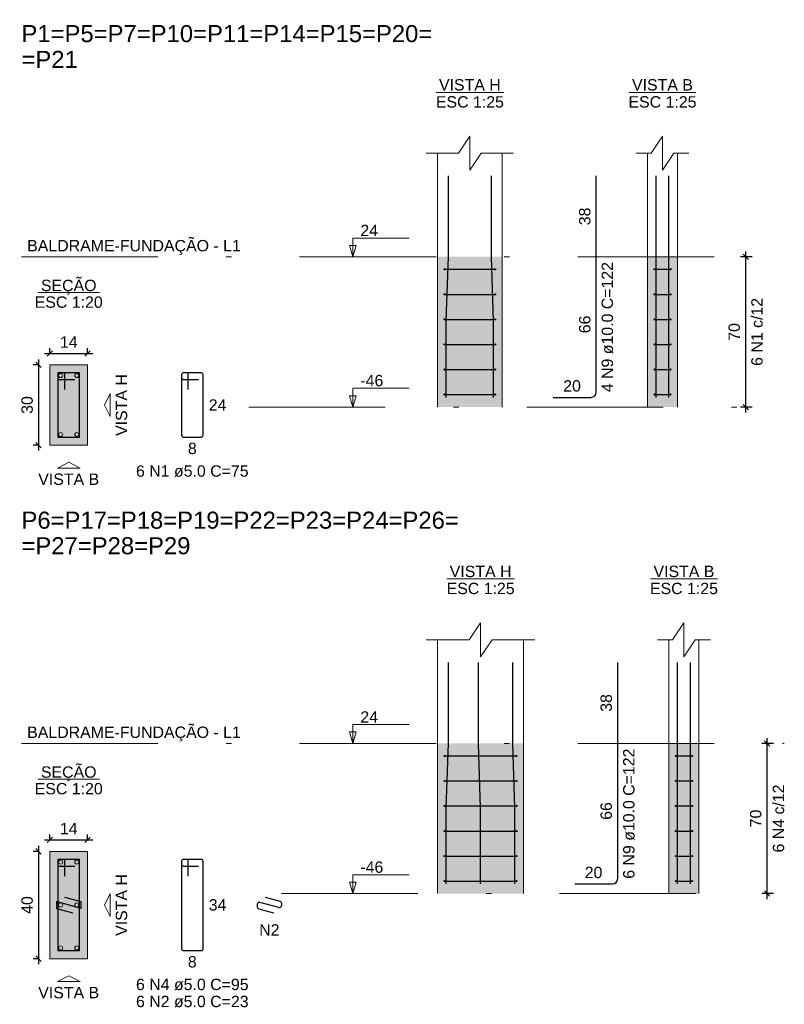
# Model space of a CAD drawing. Header units: millimetres. Extents: x 1434 to 2277, y -793 to -278.
# Tile 50 of 111: x 1610 to 1624, y -404 to -386. Entities that reach past the tile are written whole.
import ezdxf

# ---------------------------------------------------------------- set-up
doc = ezdxf.new("R2010")
doc.units = ezdxf.units.MM
doc.linetypes.add('DASHDOT', pattern=[25.4, 12.7, -6.35, 0, -6.35])
for name, color, linetype, lineweight in [('Descrição da armadura', 7, 'Continuous', 5), ('DT-Barras na forma', 1, 'Continuous', 30), ('DT-Barras no corte', 5, 'Continuous', 5), ('DT-Barras rebatidas', 1, 'Continuous', 30), ('DT-Cotas', 9, 'Continuous', 5), ('DT-Estribos na forma', 1, 'Continuous', 30), ('DT-Forma', 5, 'Continuous', 5), ('DT-Hachura seção pilares', 252, 'Continuous', 5), ('DT-Hachura vista pilares', 252, 'Continuous', 5), ('DT-Pontilhado', 9, 'DASHDOT', 5), ('DT-Textos', 7, 'Continuous', 5), ('DT-Título', 250, 'Continuous', 20), ('Textos armaduras', 7, 'Continuous', 5)]:
    doc.layers.add(name, color=color, linetype=linetype, lineweight=lineweight)
doc.styles.add('ARIAL', font='arial.ttf')
doc.styles.get("Standard").update_dxf_attribs({"font": 'arial.ttf'})
doc.dimstyles.new('UM_20.000000', dxfattribs={"dimtxt": 0.18, "dimasz": 0.1, "dimexe": 0.1, "dimexo": 0.2, "dimgap": 0, "dimtad": 1, "dimtih": 1, "dimtoh": 1, "dimdec": 1, "dimlfac": 20, "dimzin": 0, "dimdsep": 46, "dimtxsty": 'Standard', "dimcen": 0.09, "dimdle": 0.1, "dimadec": 1, "dimazin": 2, "dimtfac": 1, "dimtdec": 4, "dimtofl": 0, "dimtmove": 0, "dimatfit": 3, "dimfxl": 1, "dimtolj": 1, "dimarcsym": 0})
doc.dimstyles.new('UM_25.000000', dxfattribs={"dimtxt": 0.18, "dimasz": 0.1, "dimexe": 0.1, "dimexo": 0.2, "dimgap": 0, "dimtad": 1, "dimtih": 1, "dimtoh": 1, "dimdec": 1, "dimlfac": 25, "dimzin": 0, "dimdsep": 46, "dimtxsty": 'Standard', "dimcen": 0.09, "dimdle": 0.1, "dimadec": 1, "dimazin": 2, "dimtfac": 1, "dimtdec": 4, "dimtofl": 0, "dimtmove": 0, "dimatfit": 3, "dimfxl": 1, "dimtolj": 1, "dimarcsym": 0})

# ---------------------------------------------------------------- blocks, each defined once
blk = doc.blocks.new('_Oblique')
at = {"color": 0, "linetype": 'ByBlock', "lineweight": -2}
blk.add_line((-0.5, -0.5), (0.5, 0.5), dxfattribs=at)
blk = doc.blocks.new('*D309')
at = {"layer": 'DT-Cotas', "color": 0, "lineweight": -2, "transparency": 16777216}
for p, q in [((1610.182, -392.027), (1610.07, -392.027)), ((1610.17, -391.927), (1610.17, -393.627)), ((1610.182, -393.527), (1610.07, -393.527))]:
    blk.add_line(p, q, dxfattribs=at)
at = {"layer": 'DT-Cotas', "color": 0, "lineweight": -2, "transparency": 16777216, "xscale": 0.1, "yscale": 0.1, "zscale": 0.1}
for p, rotation in [((1610.17, -392.027), 90), ((1610.17, -393.527), 270)]:
    blk.add_blockref('_Oblique', p, dxfattribs=dict(at, rotation=rotation))
at = {"layer": 'DT-Cotas', "color": 7, "transparency": 16777216, "insert": (1609.958, -392.777), "char_height": 0.2118, "attachment_point": 5, "rotation": 90, "style": 'ARIAL'}
blk.add_mtext('\\A1;30', dxfattribs=at)
blk = doc.blocks.new('*D310')
at = {"layer": 'DT-Cotas', "color": 0, "lineweight": -2, "transparency": 16777216}
for p, q in [((1610.282, -391.816), (1611.182, -391.816)), ((1610.382, -391.827), (1610.382, -391.716)), ((1611.082, -391.827), (1611.082, -391.716))]:
    blk.add_line(p, q, dxfattribs=at)
at = {"layer": 'DT-Cotas', "color": 0, "lineweight": -2, "transparency": 16777216, "xscale": 0.1, "yscale": 0.1, "zscale": 0.1, "rotation": 180}
blk.add_blockref('_Oblique', (1610.382, -391.816), dxfattribs=at)
at = {"layer": 'DT-Cotas', "color": 0, "lineweight": -2, "transparency": 16777216, "xscale": 0.1, "yscale": 0.1, "zscale": 0.1}
blk.add_blockref('_Oblique', (1611.082, -391.816), dxfattribs=at)
at = {"layer": 'DT-Cotas', "color": 7, "transparency": 16777216, "insert": (1610.732, -391.604), "char_height": 0.2118, "attachment_point": 5, "rotation": 0.0057, "style": 'ARIAL'}
blk.add_mtext('\\A1;14', dxfattribs=at)
blk = doc.blocks.new('*D315')
at = {"layer": 'DT-Cotas', "color": 0, "lineweight": -2, "transparency": 16777216}
for p, q in [((1623.457, -390.015), (1623.239, -390.015)), ((1623.339, -392.915), (1623.339, -389.915)), ((1623.457, -392.815), (1623.239, -392.815))]:
    blk.add_line(p, q, dxfattribs=at)
at = {"layer": 'DT-Cotas', "color": 0, "lineweight": -2, "transparency": 16777216, "xscale": 0.1, "yscale": 0.1, "zscale": 0.1}
for p, rotation in [((1623.339, -390.015), 90), ((1623.339, -392.815), 270)]:
    blk.add_blockref('_Oblique', p, dxfattribs=dict(at, rotation=rotation))
blk = doc.blocks.new('*D323')
at = {"layer": 'DT-Cotas', "color": 0, "lineweight": -2, "transparency": 16777216}
for p, q in [((1610.17, -400.994), (1610.17, -403.194)), ((1610.182, -401.094), (1610.07, -401.094)), ((1610.182, -403.094), (1610.07, -403.094))]:
    blk.add_line(p, q, dxfattribs=at)
at = {"layer": 'DT-Cotas', "color": 0, "lineweight": -2, "transparency": 16777216, "xscale": 0.1, "yscale": 0.1, "zscale": 0.1}
for p, rotation in [((1610.17, -401.094), 90), ((1610.17, -403.094), 270)]:
    blk.add_blockref('_Oblique', p, dxfattribs=dict(at, rotation=rotation))
at = {"layer": 'DT-Cotas', "color": 7, "transparency": 16777216, "insert": (1609.958, -402.094), "char_height": 0.2118, "attachment_point": 5, "rotation": 90, "style": 'ARIAL'}
blk.add_mtext('\\A1;40', dxfattribs=at)
blk = doc.blocks.new('*D324')
at = {"layer": 'DT-Cotas', "color": 0, "lineweight": -2, "transparency": 16777216}
for p, q in [((1610.382, -400.894), (1610.382, -400.782)), ((1611.082, -400.894), (1611.082, -400.782)), ((1610.282, -400.882), (1611.182, -400.882))]:
    blk.add_line(p, q, dxfattribs=at)
at = {"layer": 'DT-Cotas', "color": 0, "lineweight": -2, "transparency": 16777216, "xscale": 0.1, "yscale": 0.1, "zscale": 0.1, "rotation": 180}
blk.add_blockref('_Oblique', (1610.382, -400.882), dxfattribs=at)
at = {"layer": 'DT-Cotas', "color": 0, "lineweight": -2, "transparency": 16777216, "xscale": 0.1, "yscale": 0.1, "zscale": 0.1}
blk.add_blockref('_Oblique', (1611.082, -400.882), dxfattribs=at)
at = {"layer": 'DT-Cotas', "color": 7, "transparency": 16777216, "insert": (1610.732, -400.67), "char_height": 0.2118, "attachment_point": 5, "rotation": 0.0057, "style": 'ARIAL'}
blk.add_mtext('\\A1;14', dxfattribs=at)
blk = doc.blocks.new('*D325')
at = {"layer": 'DT-Cotas', "color": 0, "lineweight": -2, "transparency": 16777216}
for p, q in [((1623.739, -401.982), (1623.739, -398.982)), ((1623.857, -399.082), (1623.639, -399.082)), ((1623.857, -401.882), (1623.639, -401.882))]:
    blk.add_line(p, q, dxfattribs=at)
at = {"layer": 'DT-Cotas', "color": 0, "lineweight": -2, "transparency": 16777216, "xscale": 0.1, "yscale": 0.1, "zscale": 0.1}
for p, rotation in [((1623.739, -399.082), 90), ((1623.739, -401.882), 270)]:
    blk.add_blockref('_Oblique', p, dxfattribs=dict(at, rotation=rotation))
blk = doc.blocks.new('*D326')
at = {"layer": 'DT-Cotas', "color": 0, "lineweight": -2, "transparency": 16777216}
for p, q in [((1623.739, -401.982), (1623.739, -398.982)), ((1623.857, -399.082), (1623.639, -399.082)), ((1623.857, -401.882), (1623.639, -401.882))]:
    blk.add_line(p, q, dxfattribs=at)
at = {"layer": 'DT-Cotas', "color": 0, "lineweight": -2, "transparency": 16777216, "xscale": 0.1, "yscale": 0.1, "zscale": 0.1}
for p, rotation in [((1623.739, -399.082), 90), ((1623.739, -401.882), 270)]:
    blk.add_blockref('_Oblique', p, dxfattribs=dict(at, rotation=rotation))

msp = doc.modelspace()

# ---------------------------------------------------------------- hatches: boundary and pattern name
at = {"layer": 'DT-Hachura seção pilares', "linetype": 'Continuous'}
for points in [[(1610.382, -393.5273), (1610.382, -393.5273), (1611.082, -393.5273), (1611.082, -392.0273), (1610.382, -392.0273), (1610.382, -393.5273)], [(1610.382, -403.0938), (1610.382, -403.0938), (1611.082, -403.0938), (1611.082, -401.0938), (1610.382, -401.0938), (1610.382, -403.0938)]]:
    msp.add_hatch(color=256, dxfattribs=at).paths.add_polyline_path(points)
at = {"layer": 'DT-Hachura vista pilares', "linetype": 'Continuous'}
for points in [[(1617.6024, -392.8152), (1617.6024, -390.0152), (1618.8024, -390.0152), (1618.8024, -392.8152), (1617.6024, -392.8152)], [(1621.5086, -392.8152), (1621.5086, -390.0152), (1622.0686, -390.0152), (1622.0686, -392.8152), (1621.5086, -392.8152)], [(1617.6024, -401.8817), (1617.6024, -399.0817), (1619.2024, -399.0817), (1619.2024, -401.8817), (1617.6024, -401.8817)], [(1621.9086, -401.8817), (1621.9086, -399.0817), (1622.4686, -399.0817), (1622.4686, -401.8817), (1621.9086, -401.8817)]]:
    msp.add_hatch(color=256, dxfattribs=at).paths.add_polyline_path(points)

# ---------------------------------------------------------------- linework, layer by layer
at = {"layer": 'DT-Barras na forma'}
for points in [[(1617.7624, -392.6352), (1617.7624, -391.2152), (1617.8024, -390.0152), (1617.8024, -388.5085)], [(1618.6424, -392.6352), (1618.6424, -391.2152), (1618.6024, -390.0152), (1618.6024, -388.5085)], [(1621.6686, -392.6352), (1621.6686, -391.2152), (1621.6686, -390.0152), (1621.6686, -388.5085)], [(1621.9086, -392.6352), (1621.9086, -391.2152), (1621.9086, -390.0152), (1621.9086, -388.5085)], [(1610.657, -392.4898), (1610.657, -392.1773), (1610.532, -392.1773), (1610.532, -393.3773), (1610.932, -393.3773), (1610.932, -392.1773), (1610.532, -392.1773), (1610.532, -392.3023), (1610.8445, -392.3023)], [(1617.7624, -401.7017), (1617.7624, -400.2817), (1617.8024, -399.0817), (1617.8024, -397.575)], [(1618.4024, -401.7017), (1618.4024, -400.2817), (1618.3624, -399.0817), (1618.3624, -397.575)], [(1619.0424, -401.7017), (1619.0424, -400.2817), (1619.0024, -399.0817), (1619.0024, -397.575)], [(1622.0686, -401.7017), (1622.0686, -400.2817), (1622.0686, -399.0817), (1622.0686, -397.575)], [(1622.3086, -401.7017), (1622.3086, -400.2817), (1622.3086, -399.0817), (1622.3086, -397.575)], [(1610.657, -401.5563), (1610.657, -401.2438), (1610.532, -401.2438), (1610.532, -402.9438), (1610.932, -402.9438), (1610.932, -401.2438), (1610.532, -401.2438), (1610.532, -401.3688), (1610.8445, -401.3688)], [(1610.6559, -401.9477), (1610.957, -402.0313), (1610.957, -402.1563), (1610.507, -402.0313), (1610.507, -402.1563), (1610.8081, -402.24)]]:
    msp.add_lwpolyline(points, dxfattribs=at)
at = {"layer": 'DT-Barras no corte'}
for centre in [(1610.582, -392.2273), (1610.882, -392.2273), (1610.582, -393.3273), (1610.882, -393.3273), (1610.582, -401.2938), (1610.882, -401.2938), (1610.582, -402.0938), (1610.882, -402.0938), (1610.582, -402.8938), (1610.882, -402.8938)]:
    msp.add_circle(centre, 0.0375, dxfattribs=at)
at = {"layer": 'DT-Barras rebatidas'}
for p, q in [((1620.5555, -390.0152), (1620.5555, -388.5085)), ((1620.5555, -392.5352), (1620.5555, -390.0152)), ((1612.8334, -392.2148), (1612.8334, -393.3398)), ((1612.8334, -392.2148), (1612.8334, -392.2648)), ((1612.9209, -392.1773), (1612.8709, -392.1773)), ((1613.1959, -392.1773), (1612.8709, -392.1773)), ((1612.9584, -392.4898), (1612.9584, -392.2148)), ((1613.2334, -393.3398), (1613.2334, -392.2148)), ((1612.8709, -392.3023), (1613.1459, -392.3023)), ((1619.7555, -392.6352), (1620.4555, -392.6352)), ((1612.8709, -393.3773), (1613.1959, -393.3773)), ((1620.9555, -399.0817), (1620.9555, -397.575)), ((1620.9555, -401.6017), (1620.9555, -399.0817)), ((1612.9209, -401.2438), (1612.8709, -401.2438)), ((1613.1959, -401.2438), (1612.8709, -401.2438)), ((1612.8334, -401.2813), (1612.8334, -402.9063)), ((1612.8334, -401.2813), (1612.8334, -401.3313)), ((1612.8709, -401.3688), (1613.1459, -401.3688)), ((1612.9584, -401.5563), (1612.9584, -401.2813)), ((1613.2334, -402.9063), (1613.2334, -401.2813)), ((1620.1555, -401.7017), (1620.8555, -401.7017)), ((1614.3923, -401.9477), (1614.666, -402.0237)), ((1614.2434, -402.0807), (1614.2434, -402.1278)), ((1614.2709, -402.164), (1614.5445, -402.24)), ((1614.6459, -402.1431), (1614.291, -402.0445)), ((1614.6934, -402.0598), (1614.6934, -402.107)), ((1612.8709, -402.9438), (1613.1959, -402.9438))]:
    msp.add_line(p, q, dxfattribs=at)
for centre, radius, start, end in [((1612.8709, -392.2148), 0.0375, 90, 180), ((1612.8709, -392.2148), 0.0375, 90, 180), ((1612.9209, -392.2148), 0.0375, 0, 90), ((1613.1959, -392.2148), 0.0375, 0, 90), ((1612.8709, -392.2648), 0.0375, 180, 270), ((1620.4555, -392.5352), 0.1, 270, 0), ((1612.8709, -393.3398), 0.0375, 180, 270), ((1613.1959, -393.3398), 0.0375, 270, 0), ((1612.8709, -401.2813), 0.0375, 90, 180), ((1612.8709, -401.2813), 0.0375, 90, 180), ((1612.9209, -401.2813), 0.0375, 0, 90), ((1613.1959, -401.2813), 0.0375, 0, 90), ((1612.8709, -401.3313), 0.0375, 180, 270), ((1620.8555, -401.6017), 0.1, 270, 0), ((1614.2809, -402.0807), 0.0375, 74.47589, 180), ((1614.2809, -402.1278), 0.0375, 180, 254.47589), ((1614.6559, -402.107), 0.0375, 254.47589, 0), ((1614.6559, -402.0598), 0.0375, 0, 74.47589), ((1612.8709, -402.9063), 0.0375, 180, 270), ((1613.1959, -402.9063), 0.0375, 270, 0)]:
    msp.add_arc(centre, radius, start, end, dxfattribs=at)
at = {"layer": 'DT-Estribos na forma'}
for p, q in [((1617.7324, -390.2486), (1618.6724, -390.2486)), ((1621.6386, -390.2486), (1621.9386, -390.2486)), ((1617.7324, -390.7152), (1618.6724, -390.7152)), ((1621.6386, -390.7152), (1621.9386, -390.7152)), ((1617.7324, -391.1819), (1618.6724, -391.1819)), ((1621.6386, -391.1819), (1621.9386, -391.1819)), ((1617.7324, -391.6486), (1618.6724, -391.6486)), ((1621.6386, -391.6486), (1621.9386, -391.6486)), ((1617.7324, -392.1152), (1618.6724, -392.1152)), ((1621.6386, -392.1152), (1621.9386, -392.1152)), ((1617.7324, -392.5819), (1618.6724, -392.5819)), ((1621.6386, -392.5819), (1621.9386, -392.5819)), ((1617.7324, -399.3151), (1619.0724, -399.3151)), ((1622.0386, -399.3151), (1622.3386, -399.3151)), ((1617.7324, -399.7817), (1619.0724, -399.7817)), ((1622.0386, -399.7817), (1622.3386, -399.7817)), ((1617.7324, -400.2484), (1619.0724, -400.2484)), ((1622.0386, -400.2484), (1622.3386, -400.2484)), ((1617.7324, -400.7151), (1619.0724, -400.7151)), ((1622.0386, -400.7151), (1622.3386, -400.7151)), ((1617.7324, -401.1817), (1619.0724, -401.1817)), ((1622.0386, -401.1817), (1622.3386, -401.1817)), ((1617.7324, -401.6484), (1619.0724, -401.6484)), ((1622.0386, -401.6484), (1622.3386, -401.6484))]:
    msp.add_line(p, q, dxfattribs=at)
for centre in [(1617.7324, -390.2486), (1618.6724, -390.2486), (1621.6386, -390.2486), (1621.9386, -390.2486), (1617.7324, -390.7152), (1618.6724, -390.7152), (1621.6386, -390.7152), (1621.9386, -390.7152), (1617.7324, -391.1819), (1618.6724, -391.1819), (1621.6386, -391.1819), (1621.9386, -391.1819), (1617.7324, -391.6486), (1618.6724, -391.6486), (1621.6386, -391.6486), (1621.9386, -391.6486), (1617.7324, -392.1152), (1618.6724, -392.1152), (1621.6386, -392.1152), (1621.9386, -392.1152), (1617.7324, -392.5819), (1618.6724, -392.5819), (1621.6386, -392.5819), (1621.9386, -392.5819), (1617.7324, -399.3151), (1619.0724, -399.3151), (1622.0386, -399.3151), (1622.3386, -399.3151), (1617.7324, -399.7817), (1619.0724, -399.7817), (1622.0386, -399.7817), (1622.3386, -399.7817), (1617.7324, -400.2484), (1619.0724, -400.2484), (1622.0386, -400.2484), (1622.3386, -400.2484), (1617.7324, -400.7151), (1619.0724, -400.7151), (1622.0386, -400.7151), (1622.3386, -400.7151), (1617.7324, -401.1817), (1619.0724, -401.1817), (1622.0386, -401.1817), (1622.3386, -401.1817), (1617.7324, -401.6484), (1619.0724, -401.6484), (1622.0386, -401.6484), (1622.3386, -401.6484)]:
    msp.add_circle(centre, 0.01, dxfattribs=at)
at = {"layer": 'DT-Forma'}
for p, q in [((1617.6024, -390.0152), (1617.6024, -388.0849)), ((1618.8024, -390.0152), (1618.8024, -388.0849)), ((1621.5086, -390.0152), (1621.5086, -388.0849)), ((1622.0686, -390.0152), (1622.0686, -388.0849)), ((1617.6024, -392.8152), (1617.6024, -390.0152)), ((1618.8024, -392.8152), (1618.8024, -390.0152)), ((1621.5086, -392.8152), (1621.5086, -390.0152)), ((1622.0686, -392.8152), (1622.0686, -390.0152)), ((1617.6024, -399.0817), (1617.6024, -397.1514)), ((1619.2024, -399.0817), (1619.2024, -397.1514)), ((1621.9086, -399.0817), (1621.9086, -397.1514)), ((1622.4686, -399.0817), (1622.4686, -397.1514)), ((1617.6024, -401.8817), (1617.6024, -399.0817)), ((1619.2024, -401.8817), (1619.2024, -399.0817)), ((1621.9086, -401.8817), (1621.9086, -399.0817)), ((1622.4686, -401.8817), (1622.4686, -399.0817))]:
    msp.add_line(p, q, dxfattribs=at)
for points in [[(1617.3906, -388.0849), (1617.9906, -388.0849), (1618.2024, -387.7672), (1618.2024, -388.4026), (1618.4142, -388.0849), (1619.0142, -388.0849)], [(1621.2968, -388.0849), (1621.5768, -388.0849), (1621.7886, -387.7672), (1621.7886, -388.4026), (1622.0004, -388.0849), (1622.2804, -388.0849)], [(1617.3906, -397.1514), (1618.1906, -397.1514), (1618.4024, -396.8337), (1618.4024, -397.4691), (1618.6142, -397.1514), (1619.4142, -397.1514)], [(1621.6968, -397.1514), (1621.9768, -397.1514), (1622.1886, -396.8337), (1622.1886, -397.4691), (1622.4004, -397.1514), (1622.6804, -397.1514)]]:
    msp.add_lwpolyline(points, dxfattribs=at)
for points in [[(1610.382, -393.5273), (1611.082, -393.5273), (1611.082, -392.0273), (1610.382, -392.0273), (1610.382, -393.5273)], [(1610.382, -403.0938), (1611.082, -403.0938), (1611.082, -401.0938), (1610.382, -401.0938), (1610.382, -403.0938)]]:
    msp.add_lwpolyline(points, close=True, dxfattribs=at)
at = {"layer": 'DT-Pontilhado', "ltscale": 0.2}
for p, q in [((1609.8525, -390.0152), (1623.6571, -390.0152)), ((1614.0846, -392.8152), (1623.6571, -392.8152)), ((1609.8525, -399.0817), (1624.0571, -399.0817)), ((1614.6934, -401.8817), (1624.0571, -401.8817))]:
    msp.add_line(p, q, dxfattribs=at)
at = {"layer": 'DT-Textos'}
for p, q in [((1617.5725, -386.9518), (1618.8323, -386.9518)), ((1621.1669, -386.9518), (1622.4103, -386.9518)), ((1610.1598, -390.6824), (1611.3042, -390.6824)), ((1617.7725, -396.0183), (1619.0323, -396.0183)), ((1621.5669, -396.0183), (1622.8103, -396.0183)), ((1610.1598, -399.7489), (1611.3042, -399.7489))]:
    msp.add_line(p, q, dxfattribs=at)
for points in [[(1616.0229, -390.0152), (1616.0864, -389.8034), (1615.9594, -389.8034), (1616.0229, -390.0152), (1616.0229, -389.6652), (1617.0729, -389.6652)], [(1616.0229, -392.8152), (1616.0864, -392.6034), (1615.9594, -392.6034), (1616.0229, -392.8152), (1616.0229, -392.4652), (1617.0729, -392.4652)], [(1616.0229, -399.0817), (1616.0864, -398.8699), (1615.9594, -398.8699), (1616.0229, -399.0817), (1616.0229, -398.7317), (1617.0729, -398.7317)], [(1616.0229, -401.8817), (1616.0864, -401.6699), (1615.9594, -401.6699), (1616.0229, -401.8817), (1616.0229, -401.5317), (1617.0729, -401.5317)]]:
    msp.add_lwpolyline(points, dxfattribs=at)
for points in [[(1611.5056, -392.7773), (1611.5056, -392.9891), (1611.3997, -392.7773), (1611.5056, -392.5655), (1611.5056, -392.7773)], [(1610.732, -393.9509), (1610.5202, -393.9509), (1610.732, -393.845), (1610.9438, -393.9509), (1610.732, -393.9509)], [(1611.5056, -402.0938), (1611.5056, -402.3056), (1611.3997, -402.0938), (1611.5056, -401.882), (1611.5056, -402.0938)], [(1610.732, -403.5174), (1610.5202, -403.5174), (1610.732, -403.4115), (1610.9438, -403.5174), (1610.732, -403.5174)]]:
    msp.add_lwpolyline(points, close=True, dxfattribs=at)

# ---------------------------------------------------------------- texts
at = {"layer": 'Descrição da armadura', "linetype": 'Continuous', "char_height": 0.2118, "width": 4.8647, "attachment_point": 8, "rotation": 90, "line_spacing_factor": 0.798, "style": 'ARIAL'}
for s, insert in [('4 N9 ø10.0 C=122', (1620.8732, -391.3252)), ('6 N9 ø10.0 C=122', (1621.2732, -400.3917))]:
    msp.add_mtext(s, dxfattribs=dict(at, insert=insert))
at = {"layer": 'Descrição da armadura', "color": 7, "linetype": 'Continuous', "char_height": 0.2118, "width": 2.539389, "attachment_point": 8, "rotation": 90, "line_spacing_factor": 0.798, "style": 'ARIAL'}
for s, insert in [('6 N1 c/12', (1623.6571, -391.4152)), ('6 N4 c/12', (1624.0571, -400.4817))]:
    msp.add_mtext(s, dxfattribs=dict(at, insert=insert))
at = {"layer": 'Descrição da armadura', "linetype": 'Continuous', "char_height": 0.2118, "attachment_point": 8, "line_spacing_factor": 0.798, "style": 'ARIAL'}
for s, insert, width in [('6 N1 ø5.0 C=75', (1613.0334, -394.1186), 4.204795), ('N2', (1614.4684, -402.6636), 0.758398), ('6 N4 ø5.0 C=95', (1613.0334, -403.6851), 4.204795), ('6 N2 ø5.0 C=23', (1613.0334, -404.0028), 3.589513)]:
    msp.add_mtext(s, dxfattribs=dict(at, insert=insert, width=width))
at = {"layer": 'DT-Cotas', "color": 7, "linetype": 'Continuous', "char_height": 0.2118, "width": 0.659905, "attachment_point": 8, "rotation": 90, "line_spacing_factor": 0.798, "style": 'ARIAL'}
for insert in [(1623.2335, -391.4152), (1623.6335, -400.4817)]:
    msp.add_mtext('70', dxfattribs=dict(at, insert=insert))
at = {"layer": 'DT-Textos', "linetype": 'Continuous', "char_height": 0.2118, "line_spacing_factor": 0.798, "style": 'ARIAL'}
for s, insert, width, attachment_point in [('VISTA H', (1618.2024, -386.92), 1.969966, 8), ('VISTA B', (1621.7886, -386.92), 1.942022, 8), ('ESC 1:25', (1618.2024, -387.2377), 2.167804, 8), ('ESC 1:25', (1621.7886, -387.2377), 2.167804, 8), ('BALDRAME-FUNDAÇÃO - L1', (1609.9585, -389.9792), 6.810307, 7), ('SEÇÃO', (1610.7325, -390.7202), 1.773118, 8), ('ESC 1:20', (1610.732, -390.9683), 2.167804, 8), ('VISTA B', (1610.732, -394.2686), 1.942022, 8), ('VISTA H', (1618.4024, -395.9865), 1.969966, 8), ('VISTA B', (1622.1886, -395.9865), 1.942022, 8), ('ESC 1:25', (1618.4024, -396.3042), 2.167804, 8), ('ESC 1:25', (1622.1886, -396.3042), 2.167804, 8), ('BALDRAME-FUNDAÇÃO - L1', (1609.9585, -399.0462), 6.810307, 7), ('SEÇÃO', (1610.7325, -399.7872), 1.773118, 8), ('ESC 1:20', (1610.732, -400.0348), 2.167804, 8), ('VISTA B', (1610.732, -403.8351), 1.942022, 8)]:
    msp.add_mtext(s, dxfattribs=dict(at, insert=insert, width=width, attachment_point=attachment_point))
at = {"layer": 'DT-Textos', "char_height": 0.2118, "attachment_point": 7, "line_spacing_factor": 0.798, "style": 'ARIAL'}
for s, insert, width in [('24', (1616.1629, -389.6302), 0.563342), ('-46', (1616.1629, -392.4302), 0.731999), ('24', (1616.1629, -398.6967), 0.563342), ('-46', (1616.1629, -401.4967), 0.731999)]:
    msp.add_mtext(s, dxfattribs=dict(at, insert=insert, width=width))
at = {"layer": 'DT-Textos', "linetype": 'Continuous', "char_height": 0.2118, "width": 1.969966, "attachment_point": 8, "rotation": 90, "line_spacing_factor": 0.798, "style": 'ARIAL'}
for insert in [(1611.8233, -392.7773), (1611.8233, -402.0938)]:
    msp.add_mtext('VISTA H', dxfattribs=dict(at, insert=insert))
at = {"layer": 'DT-Título', "linetype": 'Continuous', "char_height": 0.3177, "attachment_point": 7, "line_spacing_factor": 0.798, "style": 'ARIAL'}
for s, insert, width in [('P1=P5=P7=P10=P11=P14=P15=P20=', (1609.8525, -386.0199), 17.460639), ('=P21', (1609.8525, -386.4964), 2.393833), ('P6=P17=P18=P19=P22=P23=P24=P26=', (1609.8525, -395.0863), 18.587323), ('=P27=P28=P29', (1609.8525, -395.5629), 7.1815)]:
    msp.add_mtext(s, dxfattribs=dict(at, insert=insert, width=width))
at = {"layer": 'Textos armaduras', "linetype": 'Continuous', "char_height": 0.2118, "width": 0.659905, "attachment_point": 7, "rotation": 90, "line_spacing_factor": 0.798, "style": 'ARIAL'}
for s, insert in [('38', (1620.4496, -389.4269)), ('66', (1620.4496, -391.4402)), ('38', (1620.8496, -398.4933)), ('66', (1620.8496, -400.5067))]:
    msp.add_mtext(s, dxfattribs=dict(at, insert=insert))
at = {"layer": 'Textos armaduras', "linetype": 'Continuous', "char_height": 0.2118, "attachment_point": 7, "line_spacing_factor": 0.798, "style": 'ARIAL'}
for s, insert, width in [('20', (1619.9405, -392.5293), 0.659905), ('24', (1613.3393, -392.8832), 0.659905), ('8', (1612.9509, -393.695), 0.329953), ('20', (1620.3405, -401.5958), 0.659905), ('34', (1613.3393, -402.1997), 0.659905), ('8', (1612.9509, -403.2615), 0.329953)]:
    msp.add_mtext(s, dxfattribs=dict(at, insert=insert, width=width))

# ---------------------------------------------------------------- dimensions: what is measured, and where the dimension line sits
at = {"layer": 'DT-Cotas'}
for base, p1, p2, override, picture, middle in [((1623.3394, -390.0152), (1623.6571, -392.8152), (1623.6571, -390.0152), {"dimtxt": 0.2118, "dimasz": 0.1, "dimexe": 0.1, "dimexo": 0.2, "dimtad": 1, "dimtih": 0, "dimtoh": 0, "dimdec": 1, "dimlfac": 25, "dimzin": 8, "dimtxsty": 'ARIAL', "dimblk": 'Oblique', "dimblk1": 'Oblique', "dimblk2": 'Oblique', "dimsah": 1, "dimdle": 0.1, "dimse1": 0, "dimse2": 0, "dimclrt": 7, "dimadec": 1, "dimazin": 3, "dimtmove": 2, "dimldrblk": 'Oblique'}, '*D315', (1623.1276, -391.4152)), ((1623.7394, -399.0817), (1624.0571, -401.8817), (1624.0571, -399.0817), {"dimtxt": 0.2118, "dimasz": 0.1, "dimexe": 0.1, "dimexo": 0.2, "dimtad": 1, "dimtih": 0, "dimtoh": 0, "dimdec": 1, "dimlfac": 25, "dimzin": 8, "dimtxsty": 'ARIAL', "dimblk": 'Oblique', "dimblk1": 'Oblique', "dimblk2": 'Oblique', "dimsah": 1, "dimdle": 0.1, "dimse1": 0, "dimse2": 0, "dimclrt": 7, "dimadec": 1, "dimazin": 3, "dimtmove": 2, "dimldrblk": 'Oblique'}, '*D325', (1623.5276, -400.4817)), ((1623.7394, -399.0817), (1624.0571, -401.8817), (1624.0571, -399.0817), {"dimtxt": 0.2118, "dimasz": 0.1, "dimexe": 0.1, "dimexo": 0.2, "dimtad": 1, "dimtih": 0, "dimtoh": 0, "dimdec": 1, "dimlfac": 25, "dimzin": 8, "dimtxsty": 'ARIAL', "dimblk": 'Oblique', "dimblk1": 'Oblique', "dimblk2": 'Oblique', "dimsah": 1, "dimdle": 0.1, "dimse1": 0, "dimse2": 0, "dimclrt": 256, "dimadec": 1, "dimazin": 3, "dimtmove": 2, "dimldrblk": 'Oblique'}, '*D326', (1623.5276, -400.4817))]:
    dim = msp.add_linear_dim(base=base, p1=p1, p2=p2, angle=90, text=' ', dimstyle='UM_25.000000', override=override, dxfattribs=at)
    dim.commit()
    dim.dimension.update_dxf_attribs({"geometry": picture, "text_midpoint": middle, "dimtype": 160, "text_rotation": 90})
for base, p1, p2, picture, middle in [((1611.082, -391.8155), (1610.382, -392.0273), (1611.082, -392.0273), '*D310', (1610.732, -391.6037)), ((1611.082, -400.882), (1610.382, -401.0938), (1611.082, -401.0938), '*D324', (1610.732, -400.6702))]:
    dim = msp.add_linear_dim(base=base, p1=p1, p2=p2, dimstyle='UM_20.000000', override={"dimtxt": 0.2118, "dimasz": 0.1, "dimexe": 0.1, "dimexo": 0.2, "dimtad": 1, "dimtih": 0, "dimtoh": 0, "dimdec": 1, "dimlfac": 20, "dimzin": 8, "dimtxsty": 'ARIAL', "dimblk": 'Oblique', "dimblk1": 'Oblique', "dimblk2": 'Oblique', "dimsah": 1, "dimdle": 0.1, "dimse1": 0, "dimse2": 0, "dimclrt": 7, "dimadec": 1, "dimazin": 3, "dimtmove": 2, "dimldrblk": 'Oblique'}, dxfattribs=at)
    dim.commit()
    dim.dimension.update_dxf_attribs({"geometry": picture, "text_midpoint": middle, "dimtype": 160, "text_rotation": 0.00573})
for base, p1, p2, picture, middle in [((1610.1702, -393.5273), (1610.382, -392.0273), (1610.382, -393.5273), '*D309', (1609.9584, -392.7773)), ((1610.1702, -403.0938), (1610.382, -401.0938), (1610.382, -403.0938), '*D323', (1609.9584, -402.0938))]:
    dim = msp.add_linear_dim(base=base, p1=p1, p2=p2, angle=90, dimstyle='UM_20.000000', override={"dimtxt": 0.2118, "dimasz": 0.1, "dimexe": 0.1, "dimexo": 0.2, "dimtad": 1, "dimtih": 0, "dimtoh": 0, "dimdec": 1, "dimlfac": 20, "dimzin": 8, "dimtxsty": 'ARIAL', "dimblk": 'Oblique', "dimblk1": 'Oblique', "dimblk2": 'Oblique', "dimsah": 1, "dimdle": 0.1, "dimse1": 0, "dimse2": 0, "dimclrt": 7, "dimadec": 1, "dimazin": 3, "dimtmove": 2, "dimldrblk": 'Oblique'}, dxfattribs=at)
    dim.commit()
    dim.dimension.update_dxf_attribs({"geometry": picture, "text_midpoint": middle, "dimtype": 160, "text_rotation": 90})

doc.saveas('drawing.dxf')
